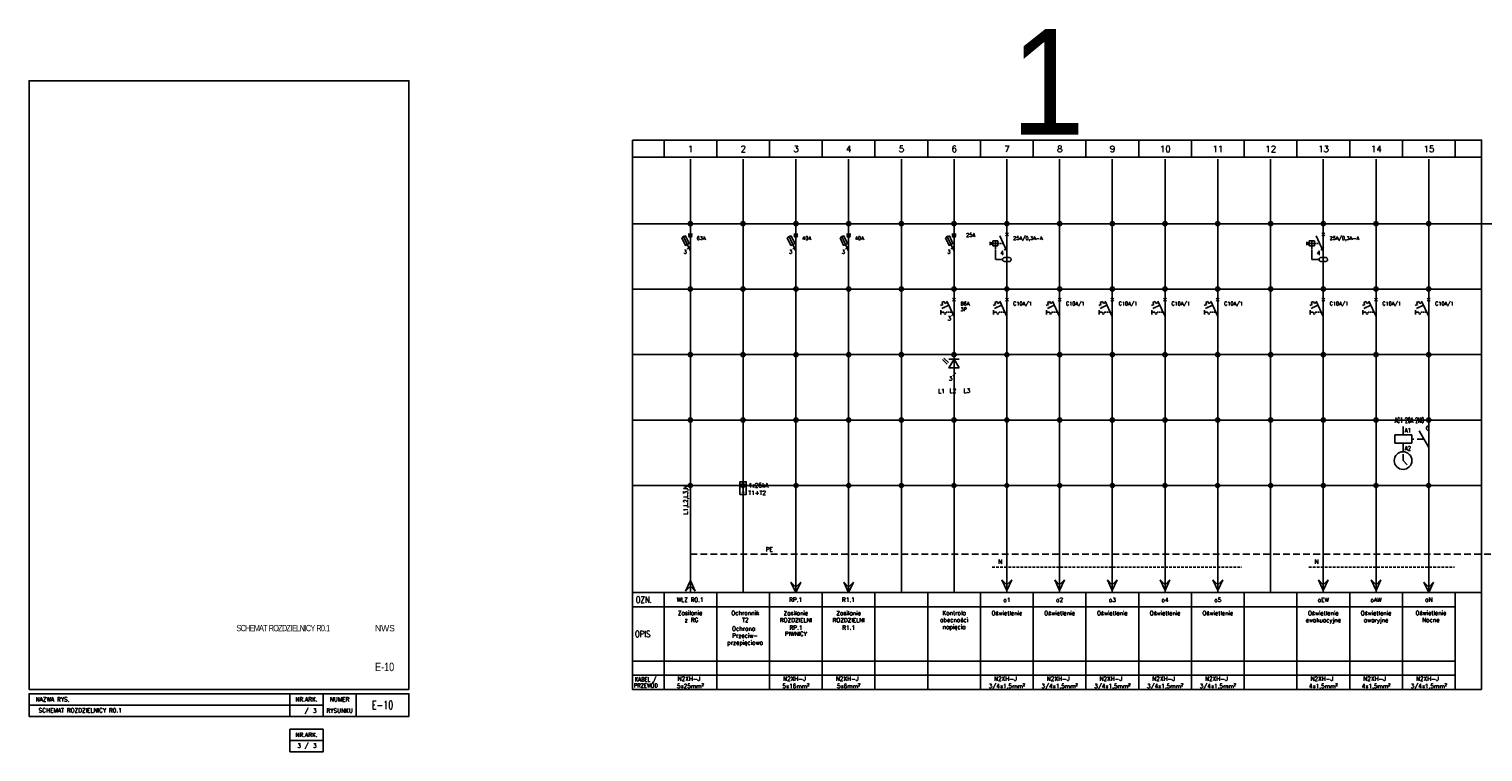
# Model space of a CAD drawing. Extents: x -286 to 6751, y -6190 to 318.
# Tile 1 of 7: x -286 to 403, y -30 to 313. Entities that reach past the tile are written whole.
import ezdxf
from ezdxf.enums import TextEntityAlignment as Align

# ---------------------------------------------------------------- set-up
doc = ezdxf.new("R2010")
doc.units = 0
doc.linetypes.add('HIDDEN', pattern=[9.525, 6.35, -3.175])
doc.layers.get('defpoints').update_dxf_attribs({"color": 8})
for name, color, linetype in [('_HRS_E_Opis', 2, 'Continuous'), ('_HRS_E_Opis_obwodow', 2, 'Continuous'), ('_HRS_E_Schematy', 2, 'Continuous'), ('_HRS_E_Tabelka', 10, 'Continuous'), ('schrack-additional', 7, 'Continuous'), ('schrack-descr', 7, 'Continuous'), ('schrack-terminal', 7, 'Continuous'), ('SCHRACK_S', 1, 'Continuous')]:
    doc.layers.add(name, color=color, linetype=linetype)
doc.styles.add('_HRS_ARIAL', font='arial.ttf', dxfattribs={"width": 0.9})
doc.styles.add('_HRS_E_Styl_Standard', font='romans.shx')
doc.styles.get("Standard").update_dxf_attribs({"font": 'romans.shx'})
doc.styles.add('styl', font='romans.shx')
doc.styles.add('TAB_ARIALBOLD', font='txt')

# ---------------------------------------------------------------- blocks, each defined once
blk = doc.blocks.new('BS618306_s')
at = {"layer": 'SCHRACK_S'}
for p, q in [((0, -5), (0, 0)), ((0, -13), (0, -18))]:
    blk.add_line(p, q, dxfattribs=at)
at = {"layer": 'SCHRACK_S', "color": 4}
for p, q in [((-4.66, -5.84), (-5.75, -6.35)), ((-5.33, -7.26), (-5.75, -6.35)), ((-4.24, -6.75), (-4.66, -5.84)), ((-3.15, -6.24), (-4.24, -6.75)), ((-0.71, -5.71), (0.71, -4.29)), ((0.71, -5.71), (-0.71, -4.29)), ((-5.33, -7.26), (-6.41, -7.76)), ((-6.27, -9.97), (-6.27, -11.97)), ((-2.53, -7.58), (-5.79, -9.1)), ((-1.22, -12.6), (0.19, -11.18))]:
    blk.add_line(p, q, dxfattribs=at)
at = {"layer": 'SCHRACK_S', "color": 1}
blk.add_line((-3.38, -5.75), (0, -13), dxfattribs=at)
at = {"layer": 'SCHRACK_S', "color": 4, "linetype": 'HIDDEN', "ltscale": 0.05}
for p, q in [((-4.84, -10.97), (-6.27, -10.97)), ((-4.27, -11.97), (-4.84, -10.97)), ((-4.27, -11.97), (-3.69, -10.97))]:
    blk.add_line(p, q, dxfattribs=at)
at = {"layer": 'SCHRACK_S', "color": 4, "linetype": 'HIDDEN', "ltscale": 0.1}
blk.add_line((-3.69, -10.97), (-0.95, -10.97), dxfattribs=at)
at = {"layer": 'SCHRACK_S', "color": 4}
blk.add_lwpolyline([(-5.79, -9.1, 0, 1, 0), (-4.7, -8.59, 1, 1, 0)], format="xyseb", dxfattribs=at)
at = {"layer": 'schrack-additional', "style": 'styl', "flags": 8}
blk.add_attdef('ADDITIONAL', (3, -13.1), '', height=1.7, dxfattribs=at)
at = {"layer": 'schrack-descr', "style": 'styl', "flags": 8}
blk.add_attdef('DESCRIPTION', (3, -7.7), '', height=1.7, dxfattribs=at)
at = {"layer": 'SCHRACK_S', "color": 4}
blk.add_text('3', height=2, dxfattribs=at).set_placement((-3.12, -14.87))
blk = doc.blocks.new('c_phase_indic_1_s')
at = {"layer": 'SCHRACK_S'}
for p, q in [((0, -7.78), (0, 0)), ((-2.62, -8.58), (-4.79, -6.42)), ((-3.35, -9.32), (-5.52, -7.15)), ((-2.44, -6.91), (2.44, -6.91)), ((0, -7.78), (0, -18))]:
    blk.add_line(p, q, dxfattribs=at)
at = {"layer": 'SCHRACK_S', "color": 4}
blk.add_line((-0.63, -14.86), (0.79, -13.45), dxfattribs=at)
at = {"layer": 'SCHRACK_S'}
for points in [[(-5.52, -7.15, 0, 0.613, 0), (-4.81, -7.86, 0.613, 0.613, 0)], [(-4.79, -6.42, 0, 0.613, 0), (-4.08, -7.12, 0.613, 0.613, 0)]]:
    blk.add_lwpolyline(points, format="xyseb", dxfattribs=at)
blk.add_lwpolyline([(2.44, -11.13), (0, -6.91), (-2.44, -11.13)], close=True, dxfattribs=at)
at = {"layer": 'schrack-additional', "style": 'styl'}
blk.add_attdef('ADDITIONAL', (6.04, -11.8), '', height=1.7, dxfattribs=at)
at = {"layer": 'schrack-descr', "style": 'styl'}
blk.add_attdef('DESCRIPTION', (6.04, -6.4), '', height=1.7, dxfattribs=at)
at = {"layer": 'schrack-terminal', "style": 'styl'}
for tag in ['TERMINAL2', 'TERMINAL']:
    blk.add_attdef(tag, (6.02, -14.47), '', height=1.7, dxfattribs=at)
at = {"layer": 'SCHRACK_S', "color": 4}
blk.add_text('3', height=2, dxfattribs=at).set_placement((-2.52, -17.13))
blk = doc.blocks.new('BS618110_s')
at = {"layer": 'SCHRACK_S'}
for p, q in [((0, -5), (0, 0)), ((0, -13), (0, -18))]:
    blk.add_line(p, q, dxfattribs=at)
at = {"layer": 'SCHRACK_S', "color": 4}
for p, q in [((-4.66, -5.84), (-5.75, -6.35)), ((-5.33, -7.26), (-5.75, -6.35)), ((-4.24, -6.75), (-4.66, -5.84)), ((-3.15, -6.24), (-4.24, -6.75)), ((-0.71, -5.71), (0.71, -4.29)), ((0.71, -5.71), (-0.71, -4.29)), ((-5.33, -7.26), (-6.41, -7.76)), ((-6.27, -9.97), (-6.27, -11.97)), ((-2.53, -7.58), (-5.79, -9.1))]:
    blk.add_line(p, q, dxfattribs=at)
at = {"layer": 'SCHRACK_S', "color": 1}
blk.add_line((-3.38, -5.75), (0, -13), dxfattribs=at)
at = {"layer": 'SCHRACK_S', "color": 4, "linetype": 'HIDDEN', "ltscale": 0.05}
for p, q in [((-4.84, -10.97), (-6.27, -10.97)), ((-4.27, -11.97), (-4.84, -10.97)), ((-4.27, -11.97), (-3.69, -10.97))]:
    blk.add_line(p, q, dxfattribs=at)
at = {"layer": 'SCHRACK_S', "color": 4, "linetype": 'HIDDEN', "ltscale": 0.1}
blk.add_line((-3.69, -10.97), (-0.95, -10.97), dxfattribs=at)
at = {"layer": 'SCHRACK_S', "color": 4}
blk.add_lwpolyline([(-5.79, -9.1, 0, 1, 0), (-4.7, -8.59, 1, 1, 0)], format="xyseb", dxfattribs=at)
at = {"layer": 'schrack-additional', "style": 'styl', "flags": 8}
blk.add_attdef('ADDITIONAL', (3, -13.1), '', height=1.7, dxfattribs=at)
at = {"layer": 'schrack-descr', "style": 'styl', "flags": 8}
blk.add_attdef('DESCRIPTION', (3, -7.7), '', height=1.7, dxfattribs=at)
blk = doc.blocks.new('A$C232D70E2')
at = {"layer": '_HRS_E_Schematy'}
for p, q in [((0, 0), (-2.31, -5)), ((0, 0), (2.31, -5)), ((0, -2.64), (-2.31, -5)), ((0, -2.64), (2.31, -5))]:
    blk.add_line(p, q, dxfattribs=at)
blk = doc.blocks.new('c_fuse_sw_3_s')
at = {"layer": 'SCHRACK_S'}
for p, q in [((0, -5), (0, 0)), ((0, -13), (0, -18))]:
    blk.add_line(p, q, dxfattribs=at)
at = {"layer": 'SCHRACK_S', "color": 1}
blk.add_line((-3.38, -5.75), (0, -13), dxfattribs=at)
at = {"layer": 'SCHRACK_S', "color": 4}
for p, q in [((1, -5), (-1, -5)), ((-1.49, -12.04), (-0.07, -10.62))]:
    blk.add_line(p, q, dxfattribs=at)
blk.add_lwpolyline([(-4.07, -6.65), (-2.25, -5.8), (-0.56, -9.43), (-2.38, -10.27)], close=True, dxfattribs=at)
blk.add_circle((0, -5.74), 0.738, dxfattribs=at)
at = {"layer": 'schrack-additional', "style": 'styl'}
blk.add_attdef('ADDITIONAL', (5.73, -11.65), '', height=1.7, dxfattribs=at)
at = {"layer": 'schrack-descr', "style": 'styl'}
blk.add_attdef('DESCRIPTION', (5.73, -6.25), '', height=1.7, dxfattribs=at)
at = {"layer": 'schrack-terminal', "style": 'styl'}
for tag in ['TERMINAL2', 'TERMINAL']:
    blk.add_attdef(tag, (5.71, -14.33), '', height=1.7, dxfattribs=at)
at = {"layer": 'SCHRACK_S', "color": 4, "width": 0.9}
blk.add_text('3', height=1.8, dxfattribs=at).set_placement((-3.14, -14.23))
blk = doc.blocks.new('szab')
for p, q in [((-190, 92.64), (-190, -59.54)), ((-162.5, 92.64), (-162.5, 62.04)), ((-137.5, 92.64), (-137.5, 62.04)), ((-112.5, 92.64), (-112.5, 62.04)), ((-87.5, 92.64), (-87.5, 62.04)), ((-62.5, 92.64), (-62.5, 62.04)), ((-37.5, 92.64), (-37.5, 62.04)), ((-12.5, 92.64), (-12.5, 62.04)), ((12.5, 92.64), (12.5, 62.04)), ((37.5, 92.64), (37.5, 62.04)), ((62.5, 92.64), (62.5, 62.04)), ((87.5, 92.64), (87.5, 62.04)), ((112.5, 92.64), (112.5, 62.04)), ((137.5, 92.64), (137.5, 62.04)), ((162.5, 92.64), (162.5, 62.04)), ((187.5, 92.64), (187.5, 62.04)), ((212.5, 92.64), (212.5, -59.54)), ((-162.5, 62.04), (-190, 62.04)), ((-137.5, 62.04), (-162.5, 62.04)), ((-162.5, 62.04), (-162.5, 31.02)), ((-112.5, 62.04), (-137.5, 62.04)), ((-137.5, 62.04), (-137.5, 31.02)), ((-87.5, 62.04), (-112.5, 62.04)), ((-112.5, 62.04), (-112.5, 31.02)), ((-62.5, 62.04), (-87.5, 62.04)), ((-87.5, 62.04), (-87.5, 31.02)), ((-37.5, 62.04), (-62.5, 62.04)), ((-62.5, 62.04), (-62.5, 31.02)), ((-12.5, 62.04), (-37.5, 62.04)), ((-37.5, 62.04), (-37.5, 31.02)), ((12.5, 62.04), (-12.5, 62.04)), ((-12.5, 62.04), (-12.5, 31.02)), ((37.5, 62.04), (12.5, 62.04)), ((12.5, 62.04), (12.5, 31.02)), ((37.5, 62.04), (37.5, 31.02)), ((62.5, 62.04), (37.5, 62.04)), ((87.5, 62.04), (62.5, 62.04)), ((62.5, 62.04), (62.5, 31.02)), ((112.5, 62.04), (87.5, 62.04)), ((87.5, 62.04), (87.5, 31.02)), ((137.5, 62.04), (112.5, 62.04)), ((112.5, 62.04), (112.5, 31.02)), ((162.5, 62.04), (137.5, 62.04)), ((137.5, 62.04), (137.5, 31.02)), ((187.5, 62.04), (162.5, 62.04)), ((162.5, 62.04), (162.5, 31.02)), ((187.5, 62.04), (187.5, 31.02)), ((212.5, 62.04), (187.5, 62.04)), ((-190, 38.52), (-190, -112.79)), ((212.5, 38.52), (212.5, -112.79)), ((-162.5, 31.02), (-190, 31.02)), ((-162.5, 31.02), (-162.5, 0)), ((-137.5, 31.02), (-162.5, 31.02)), ((-137.5, 31.02), (-137.5, 0)), ((-112.5, 31.02), (-137.5, 31.02)), ((-112.5, 31.02), (-112.5, 0)), ((-87.5, 31.02), (-112.5, 31.02)), ((-87.5, 31.02), (-87.5, 0)), ((-62.5, 31.02), (-87.5, 31.02)), ((-62.5, 31.02), (-62.5, 0)), ((-37.5, 31.02), (-62.5, 31.02)), ((-37.5, 31.02), (-37.5, 0)), ((-12.5, 31.02), (-37.5, 31.02)), ((-12.5, 31.02), (-12.5, 0)), ((12.5, 31.02), (-12.5, 31.02)), ((12.5, 31.02), (12.5, 0)), ((37.5, 31.02), (12.5, 31.02)), ((37.5, 31.02), (37.5, 0)), ((62.5, 31.02), (37.5, 31.02)), ((62.5, 31.02), (62.5, 0)), ((87.5, 31.02), (62.5, 31.02)), ((87.5, 31.02), (87.5, 0)), ((112.5, 31.02), (87.5, 31.02)), ((137.5, 31.02), (112.5, 31.02)), ((112.5, 31.02), (112.5, 0)), ((137.5, 31.02), (137.5, 0)), ((162.5, 31.02), (137.5, 31.02)), ((162.5, 31.02), (162.5, 0)), ((187.5, 31.02), (162.5, 31.02)), ((187.5, 31.02), (187.5, 0)), ((212.5, 31.02), (187.5, 31.02)), ((-162.5, 0), (-190, 0)), ((-162.5, 0), (-162.5, -31.02)), ((-137.5, 0), (-162.5, 0)), ((-137.5, 0), (-137.5, -31.02)), ((-112.5, 0), (-137.5, 0)), ((-112.5, 0), (-112.5, -31.02)), ((-87.5, 0), (-112.5, 0)), ((-87.5, 0), (-87.5, -31.02)), ((-62.5, 0), (-87.5, 0)), ((-62.5, 0), (-62.5, -31.02)), ((-37.5, 0), (-62.5, 0)), ((-37.5, 0), (-37.5, -31.02)), ((12.5, 0), (-12.5, 0)), ((12.5, 0), (12.5, -31.02)), ((37.5, 0), (12.5, 0)), ((37.5, 0), (37.5, -31.02)), ((87.5, 0), (62.5, 0)), ((87.5, 0), (87.5, -31.02)), ((112.5, 0), (87.5, 0)), ((137.5, 0), (112.5, 0)), ((112.5, 0), (112.5, -31.02)), ((137.5, 0), (137.5, -31.02)), ((162.5, 0), (137.5, 0)), ((162.5, 0), (162.5, -31.02)), ((187.5, 0), (162.5, 0)), ((187.5, 0), (187.5, -31.02)), ((212.5, 0), (187.5, 0)), ((-12.5, 0), (-37.5, 0)), ((-12.5, 0), (-12.5, -31.02)), ((62.5, 0), (37.5, 0)), ((62.5, 0), (62.5, -31.02)), ((-162.5, -31.02), (-190, -31.02)), ((-162.5, -31.02), (-162.5, -62.04)), ((-137.5, -31.02), (-162.5, -31.02)), ((-137.5, -31.02), (-137.5, -62.04)), ((-112.5, -31.02), (-137.5, -31.02)), ((-112.5, -31.02), (-112.5, -62.04)), ((-87.5, -31.02), (-112.5, -31.02)), ((-87.5, -31.02), (-87.5, -62.04)), ((-62.5, -31.02), (-87.5, -31.02)), ((-62.5, -31.02), (-62.5, -62.04)), ((-37.5, -31.02), (-62.5, -31.02)), ((-37.5, -31.02), (-37.5, -62.04)), ((-12.5, -31.02), (-37.5, -31.02)), ((-12.5, -31.02), (-12.5, -62.04)), ((12.5, -31.02), (-12.5, -31.02)), ((12.5, -31.02), (12.5, -62.04)), ((37.5, -31.02), (12.5, -31.02)), ((37.5, -31.02), (37.5, -62.04)), ((62.5, -31.02), (37.5, -31.02)), ((62.5, -31.02), (62.5, -62.04)), ((87.5, -31.02), (62.5, -31.02)), ((87.5, -31.02), (87.5, -62.04)), ((112.5, -31.02), (87.5, -31.02)), ((137.5, -31.02), (112.5, -31.02)), ((112.5, -31.02), (112.5, -62.04)), ((137.5, -31.02), (137.5, -62.04)), ((162.5, -31.02), (137.5, -31.02)), ((162.5, -31.02), (162.5, -62.04)), ((187.5, -31.02), (162.5, -31.02)), ((187.5, -31.02), (187.5, -62.04)), ((212.5, -31.02), (187.5, -31.02)), ((-162.5, -62.04), (-190, -62.04)), ((-162.5, -62.04), (-162.5, -112.79)), ((-137.5, -62.04), (-162.5, -62.04)), ((-137.5, -62.04), (-137.5, -112.79)), ((-112.5, -62.04), (-137.5, -62.04)), ((-112.5, -62.04), (-112.5, -112.79)), ((-87.5, -62.04), (-112.5, -62.04)), ((-87.5, -62.04), (-87.5, -112.79)), ((-62.5, -62.04), (-87.5, -62.04)), ((-62.5, -62.04), (-62.5, -112.79)), ((-37.5, -62.04), (-62.5, -62.04)), ((-37.5, -62.04), (-37.5, -112.79)), ((-12.5, -62.04), (-37.5, -62.04)), ((-12.5, -62.04), (-12.5, -112.79)), ((12.5, -62.04), (-12.5, -62.04)), ((12.5, -62.04), (12.5, -112.79)), ((37.5, -62.04), (12.5, -62.04)), ((37.5, -62.04), (37.5, -112.79)), ((62.5, -62.04), (37.5, -62.04)), ((62.5, -62.04), (62.5, -112.79)), ((87.5, -62.04), (62.5, -62.04)), ((87.5, -62.04), (87.5, -112.79)), ((112.5, -62.04), (87.5, -62.04)), ((137.5, -62.04), (112.5, -62.04)), ((112.5, -62.04), (112.5, -112.79)), ((137.5, -62.04), (137.5, -112.79)), ((162.5, -62.04), (137.5, -62.04)), ((162.5, -62.04), (162.5, -112.79)), ((187.5, -62.04), (162.5, -62.04)), ((187.5, -62.04), (187.5, -112.79)), ((212.5, -62.04), (187.5, -62.04))]:
    blk.add_line(p, q)
for centre in [(-162.5, 62.04), (-137.5, 62.04), (-112.5, 62.04), (-87.5, 62.04), (-62.5, 62.04), (-37.5, 62.04), (-12.5, 62.04), (12.5, 62.04), (37.5, 62.04), (62.5, 62.04), (87.5, 62.04), (112.5, 62.04), (137.5, 62.04), (162.5, 62.04), (187.5, 62.04), (-162.5, 31.02), (-137.5, 31.02), (-112.5, 31.02), (-87.5, 31.02), (-62.5, 31.02), (-37.5, 31.02), (-12.5, 31.02), (12.5, 31.02), (37.5, 31.02), (62.5, 31.02), (87.5, 31.02), (112.5, 31.02), (137.5, 31.02), (162.5, 31.02), (187.5, 31.02), (-162.5, 0), (-137.5, 0), (-112.5, 0), (-87.5, 0), (-62.5, 0), (-37.5, 0), (-12.5, 0), (12.5, 0), (37.5, 0), (62.5, 0), (87.5, 0), (112.5, 0), (137.5, 0), (162.5, 0), (187.5, 0), (-162.5, -31.02), (-137.5, -31.02), (-112.5, -31.02), (-87.5, -31.02), (-62.5, -31.02), (-37.5, -31.02), (-12.5, -31.02), (12.5, -31.02), (37.5, -31.02), (62.5, -31.02), (87.5, -31.02), (112.5, -31.02), (137.5, -31.02), (162.5, -31.02), (187.5, -31.02), (-162.5, -62.04), (-137.5, -62.04), (-112.5, -62.04), (-87.5, -62.04), (-62.5, -62.04), (-37.5, -62.04), (-12.5, -62.04), (12.5, -62.04), (37.5, -62.04), (62.5, -62.04), (87.5, -62.04), (112.5, -62.04), (137.5, -62.04), (162.5, -62.04), (187.5, -62.04)]:
    blk.add_circle(centre, 1)
blk = doc.blocks.new('Opis1')
at = {"layer": '_HRS_E_Tabelka'}
for points in [[(0, 45.91), (15, 45.91), (15, 39.18), (0, 39.18)], [(15, 45.91), (40, 45.91), (40, 39.18), (15, 39.18)], [(40, 45.91), (65, 45.91), (65, 39.18), (40, 39.18)], [(65, 45.91), (90, 45.91), (90, 39.18), (65, 39.18)], [(90, 45.91), (115, 45.91), (115, 39.18), (90, 39.18)], [(115, 45.91), (140, 45.91), (140, 39.18), (115, 39.18)], [(140, 45.91), (165, 45.91), (165, 39.18), (140, 39.18)], [(165, 45.91), (190, 45.91), (190, 39.18), (165, 39.18)], [(190, 45.91), (215, 45.91), (215, 39.18), (190, 39.18)], [(215, 45.91), (240, 45.91), (240, 39.18), (215, 39.18)], [(240, 45.91), (265, 45.91), (265, 39.18), (240, 39.18)], [(265, 45.91), (290, 45.91), (290, 39.18), (265, 39.18)], [(290, 45.91), (315, 45.91), (315, 39.18), (290, 39.18)], [(315, 45.91), (340, 45.91), (340, 39.18), (315, 39.18)], [(340, 45.91), (365, 45.91), (365, 39.18), (340, 39.18)], [(365, 45.91), (390, 45.91), (390, 39.18), (365, 39.18)], [(402.5, 0), (390, 0), (390, 45.91), (402.5, 45.91)], [(0, 39.18), (15, 39.18), (15, 13.46), (0, 13.46)], [(15, 39.18), (40, 39.18), (40, 13.46), (15, 13.46)], [(40, 39.18), (65, 39.18), (65, 13.46), (40, 13.46)], [(65, 39.18), (90, 39.18), (90, 13.46), (65, 13.46)], [(90, 39.18), (115, 39.18), (115, 13.46), (90, 13.46)], [(115, 39.18), (140, 39.18), (140, 13.46), (115, 13.46)], [(140, 39.18), (165, 39.18), (165, 13.46), (140, 13.46)], [(165, 39.18), (190, 39.18), (190, 13.46), (165, 13.46)], [(190, 39.18), (215, 39.18), (215, 13.46), (190, 13.46)], [(215, 39.18), (240, 39.18), (240, 13.46), (215, 13.46)], [(240, 39.18), (265, 39.18), (265, 13.46), (240, 13.46)], [(265, 39.18), (290, 39.18), (290, 13.46), (265, 13.46)], [(290, 39.18), (315, 39.18), (315, 13.46), (290, 13.46)], [(315, 39.18), (340, 39.18), (340, 13.46), (315, 13.46)], [(340, 39.18), (365, 39.18), (365, 13.46), (340, 13.46)], [(365, 39.18), (390, 39.18), (390, 13.46), (365, 13.46)], [(0, 13.46), (15, 13.46), (15, 6.73), (0, 6.73)], [(15, 13.46), (40, 13.46), (40, 6.73), (15, 6.73)], [(40, 13.46), (65, 13.46), (65, 6.73), (40, 6.73)], [(65, 13.46), (90, 13.46), (90, 6.73), (65, 6.73)], [(90, 13.46), (115, 13.46), (115, 6.73), (90, 6.73)], [(115, 13.46), (140, 13.46), (140, 6.73), (115, 6.73)], [(140, 13.46), (165, 13.46), (165, 6.73), (140, 6.73)], [(165, 13.46), (190, 13.46), (190, 6.73), (165, 6.73)], [(190, 13.46), (215, 13.46), (215, 6.73), (190, 6.73)], [(215, 13.46), (240, 13.46), (240, 6.73), (215, 6.73)], [(240, 13.46), (265, 13.46), (265, 6.73), (240, 6.73)], [(265, 13.46), (290, 13.46), (290, 6.73), (265, 6.73)], [(290, 13.46), (315, 13.46), (315, 6.73), (290, 6.73)], [(315, 13.46), (340, 13.46), (340, 6.73), (315, 6.73)], [(340, 13.46), (365, 13.46), (365, 6.73), (340, 6.73)], [(365, 13.46), (390, 13.46), (390, 6.73), (365, 6.73)], [(0, 6.73), (15, 6.73), (15, 0), (0, 0)], [(15, 6.73), (40, 6.73), (40, 0), (15, 0)], [(40, 6.73), (65, 6.73), (65, 0), (40, 0)], [(65, 6.73), (90, 6.73), (90, 0), (65, 0)], [(90, 6.73), (115, 6.73), (115, 0), (90, 0)], [(115, 6.73), (140, 6.73), (140, 0), (115, 0)], [(140, 6.73), (165, 6.73), (165, 0), (140, 0)], [(165, 6.73), (190, 6.73), (190, 0), (165, 0)], [(190, 6.73), (215, 6.73), (215, 0), (190, 0)], [(215, 6.73), (240, 6.73), (240, 0), (215, 0)], [(240, 6.73), (265, 6.73), (265, 0), (240, 0)], [(265, 6.73), (290, 6.73), (290, 0), (265, 0)], [(290, 6.73), (315, 6.73), (315, 0), (290, 0)], [(315, 6.73), (340, 6.73), (340, 0), (315, 0)], [(340, 6.73), (365, 6.73), (365, 0), (340, 0)], [(365, 6.73), (390, 6.73), (390, 0), (365, 0)]]:
    blk.add_lwpolyline(points, close=True, dxfattribs=at)
at = {"layer": '_HRS_E_Tabelka', "style": '_HRS_E_Styl_Standard', "width": 0.8}
for s, height, p in [('OZN.', 3, (5.43, 42.55)), ('OPIS', 3, (4.91, 26.32)), ('PRZEWÓD', 2, (6.4, 1.87)), ('KABEL /', 2, (6.25, 4.81))]:
    blk.add_text(s, height=height, rotation=359.99855, dxfattribs=at).set_placement(p, align=Align.MIDDLE_CENTER)
blk = doc.blocks.new('A$C5E6C5F13')
at = {"layer": '_HRS_E_Tabelka'}
for p, q in [((0, 0), (0, -222.4)), ((402.5, 0), (402.5, -222.4))]:
    blk.add_line(p, q, dxfattribs=at)
for points in [[(0, 8), (15, 8), (15, 0), (0, 0)], [(15, 8), (40, 8), (40, 0), (15, 0)], [(40, 8), (65, 8), (65, 0), (40, 0)], [(65, 8), (90, 8), (90, 0), (65, 0)], [(90, 8), (115, 8), (115, 0), (90, 0)], [(115, 8), (140, 8), (140, 0), (115, 0)], [(140, 8), (165, 8), (165, 0), (140, 0)], [(165, 8), (190, 8), (190, 0), (165, 0)], [(190, 8), (215, 8), (215, 0), (190, 0)], [(215, 8), (240, 8), (240, 0), (215, 0)], [(240, 8), (265, 8), (265, 0), (240, 0)], [(265, 8), (290, 8), (290, 0), (265, 0)], [(290, 8), (315, 8), (315, 0), (290, 0)], [(315, 8), (340, 8), (340, 0), (315, 0)], [(340, 8), (365, 8), (365, 0), (340, 0)], [(365, 8), (390, 8), (390, 0), (365, 0)], [(390, 8), (402.5, 8), (402.5, 0), (390, 0)]]:
    blk.add_lwpolyline(points, close=True, dxfattribs=at)
at = {"layer": '_HRS_E_Tabelka', "style": '_HRS_E_Styl_Standard'}
for s, p in [('1', (27.59, 3.85)), ('2', (52.59, 3.85)), ('3', (77.59, 3.85)), ('4', (102.59, 3.85)), ('5', (127.59, 3.85)), ('6', (152.59, 3.85)), ('7', (177.59, 3.85)), ('8', (202.59, 3.85)), ('9', (227.59, 3.85)), ('10', (252.59, 3.85)), ('11', (277.59, 3.85)), ('12', (302.59, 3.85)), ('13', (327.59, 3.85)), ('14', (352.59, 3.85)), ('15', (377.59, 3.85))]:
    blk.add_text(s, height=3, rotation=359.99855, dxfattribs=at).set_placement(p, align=Align.MIDDLE_CENTER)
blk = doc.blocks.new('*U69')
at = {"layer": '_HRS_E_Tabelka'}
for name, p in [('A$C5E6C5F13', (0, 252.35)), ('A$C5E6C5F13', (425, 252.35)), ('Opis1', (0, 0)), ('Opis1', (425, 0))]:
    blk.add_blockref(name, p, dxfattribs=at)
at = {"layer": 'defpoints'}
for p in [(190, 158.7), (615, 158.7)]:
    blk.add_blockref('szab', p, dxfattribs=at)
blk = doc.blocks.new('c_spark_arres_s')
at = {"layer": 'SCHRACK_S'}
for p, q in [((0, -1.98), (0, 0)), ((0, -1.98), (0, -4.43)), ((0, -7.99), (0, -5.54)), ((0, -7.99), (0, -9.97))]:
    blk.add_line(p, q, dxfattribs=at)
blk.add_lwpolyline([(-1.49, -1.98), (1.49, -1.98), (1.49, -7.99), (-1.49, -7.99)], close=True, dxfattribs=at)
for points in [[(0, -4.43, 0, 1.5, 0), (0, -2.83, 1.5, 1.5, 0)], [(0, -5.54, 0, 1.5, 0), (0, -7.14, 1.5, 1.5, 0)]]:
    blk.add_lwpolyline(points, format="xyseb", dxfattribs=at)
at = {"layer": 'schrack-additional', "style": 'styl'}
blk.add_attdef('ADDITIONAL', (4.92, -9.34), '', height=2.04, dxfattribs=at)
at = {"layer": 'schrack-descr', "style": 'styl'}
blk.add_attdef('DESCRIPTION', (4.92, -2.86), '', height=2.04, dxfattribs=at)
at = {"layer": 'schrack-terminal', "style": 'styl'}
for tag in ['TERMINAL2', 'TERMINAL']:
    blk.add_attdef(tag, (4.9, -12.55), '', height=2.04, dxfattribs=at)
blk = doc.blocks.new('IS504702_s')
at = {"layer": 'SCHRACK_S'}
for p, q in [((0, -5), (0, 0)), ((0, -13), (0, -18))]:
    blk.add_line(p, q, dxfattribs=at)
at = {"layer": 'SCHRACK_S', "color": 1}
blk.add_line((-3.38, -5.75), (0, -13), dxfattribs=at)
at = {"layer": 'SCHRACK_S', "color": 4}
for p, q in [((1, -5), (-1, -5)), ((-1.49, -12.04), (-0.07, -10.62))]:
    blk.add_line(p, q, dxfattribs=at)
blk.add_lwpolyline([(-4.07, -6.65), (-2.25, -5.8), (-0.56, -9.43), (-2.38, -10.27)], close=True, dxfattribs=at)
blk.add_circle((0, -5.74), 0.738, dxfattribs=at)
at = {"layer": 'schrack-additional', "style": 'styl', "flags": 8}
blk.add_attdef('ADDITIONAL', (3, -13.1), '', height=1.7, dxfattribs=at)
at = {"layer": 'schrack-descr', "style": 'styl', "flags": 8}
blk.add_attdef('DESCRIPTION', (3, -7.7), '', height=1.7, dxfattribs=at)
at = {"layer": 'SCHRACK_S', "color": 4, "width": 0.9}
blk.add_text('3', height=1.8, dxfattribs=at).set_placement((-3.14, -14.23))
blk = doc.blocks.new('BD604130_s')
at = {"layer": 'SCHRACK_S', "color": 1}
for p, q in [((-3.38, -5.75), (0, -13)), ((0, -18), (0, -21))]:
    blk.add_line(p, q, dxfattribs=at)
at = {"layer": 'SCHRACK_S', "color": 4}
for p, q in [((-0.71, -5.71), (0.71, -4.29)), ((0.71, -5.71), (-0.71, -4.29)), ((-7.86, -8.55), (-7.86, -10.2)), ((-6.62, -9.07), (-7.86, -9.07)), ((-6.62, -9.68), (-7.86, -9.68)), ((-4.22, -8.17), (-6.62, -8.17)), ((-6.62, -8.17), (-6.62, -10.57)), ((-4.22, -9.37), (-6.62, -9.37)), ((-4.22, -10.57), (-6.62, -10.57)), ((-5.42, -8.17), (-5.42, -10.57)), ((-4.22, -8.17), (-4.22, -10.57)), ((-1.22, -12.6), (0.19, -11.18))]:
    blk.add_line(p, q, dxfattribs=at)
at = {"layer": 'SCHRACK_S'}
for p, q in [((0, -5), (0, 0)), ((0, -13), (0, -18))]:
    blk.add_line(p, q, dxfattribs=at)
at = {"layer": 'SCHRACK_S', "color": 4, "linetype": 'HIDDEN', "ltscale": 0.05}
for p, q in [((-5.42, -10.57), (-5.42, -17.01)), ((-2, -17.01), (-5.42, -17.01)), ((-1.01, -16), (1, -16)), ((-0.98, -18), (1, -18))]:
    blk.add_line(p, q, dxfattribs=at)
at = {"layer": 'SCHRACK_S', "color": 4, "linetype": 'HIDDEN', "ltscale": 0.1}
blk.add_line((-4.22, -9.37), (-1.69, -9.37), dxfattribs=at)
at = {"layer": 'SCHRACK_S', "color": 4, "const_width": 0.2}
blk.add_lwpolyline([(-2.1, -17.01, 1), (-1.9, -17.01, 1)], format="xyb", close=True, dxfattribs=at)
at = {"layer": 'SCHRACK_S', "color": 4, "linetype": 'HIDDEN', "ltscale": 0.05}
for centre, start, end in [((-1, -17), 89.60698, 271.34389), ((1, -17), 269.99203, 90.00068)]:
    blk.add_arc(centre, 1, start, end, dxfattribs=at)
at = {"layer": 'schrack-additional', "style": 'styl', "flags": 8}
blk.add_attdef('ADDITIONAL', (3, -13.1), '', height=1.7, dxfattribs=at)
at = {"layer": 'schrack-descr', "style": 'styl', "flags": 8}
blk.add_attdef('DESCRIPTION', (3, -7.7), '', height=1.7, dxfattribs=at)
at = {"layer": 'SCHRACK_S', "color": 4}
blk.add_text('4', height=2, dxfattribs=at).set_placement((-3.12, -14.87))
blk = doc.blocks.new('CEWKA')
at = {"layer": 'SCHRACK_S', "color": 1}
for p, q in [((-15.29, -2.05), (-15.29, 1.95)), ((-15.29, -6.05), (-15.29, -10.05))]:
    blk.add_line(p, q, dxfattribs=at)
at = {"layer": 'SCHRACK_S', "color": 2}
for p, q in [((-19.29, -2.05), (-11.29, -2.05)), ((-19.29, -6.05), (-19.29, -2.05)), ((-11.29, -6.05), (-19.29, -6.05)), ((-11.29, -2.05), (-11.29, -6.05))]:
    blk.add_line(p, q, dxfattribs=at)
at = {"layer": 'SCHRACK_S', "color": 3, "width": 0.9}
for s, p in [('A1', (-14.6, -0.89)), ('A2', (-14.6, -9.44))]:
    blk.add_text(s, height=2, dxfattribs=at).set_placement(p)

msp = doc.modelspace()

# ---------------------------------------------------------------- linework, layer by layer
at = {"layer": '_HRS_E_Schematy'}
for p, q in [((27.5, 220.749), (52.5, 220.749)), ((52.5, 220.749), (227.5, 220.749)), ((52.5, 100.456), (52.5, 220.749)), ((752.5, 220.749), (227.5, 220.749)), ((27.5, 51.648), (27.5, 202.749)), ((77.5, 48.551), (77.5, 202.749)), ((102.5, 48.551), (102.5, 202.749)), ((152.5, 202.749), (152.5, 189.727)), ((177.5, 189.727), (177.5, 200.749)), ((327.5, 189.727), (327.5, 200.749)), ((177.5, 189.727), (277.5, 189.727)), ((327.5, 189.727), (377.5, 189.727)), ((152.5, 176.53), (152.5, 163.508)), ((177.5, 171.727), (177.5, 46.911)), ((202.5, 46.911), (202.5, 171.727)), ((227.5, 46.911), (227.5, 171.727)), ((252.5, 46.911), (252.5, 171.727)), ((277.5, 46.911), (277.5, 171.727)), ((327.5, 46.911), (327.5, 171.727)), ((352.5, 46.911), (352.5, 171.727)), ((377.5, 136.178), (377.5, 171.173)), ((377.5, 127.682), (377.5, 136.178)), ((365.296, 108.467), (365.296, 111.582)), ((365.296, 108.467), (367.29, 106.496)), ((377.5, 109.682), (377.5, 45.911)), ((27.5, 51.648), (25.189, 46.648)), ((27.5, 49.009), (25.189, 46.648)), ((27.5, 51.648), (29.811, 46.648)), ((27.5, 49.009), (29.811, 46.648)), ((77.5, 45.911), (75.189, 50.911)), ((77.5, 48.551), (75.189, 50.911)), ((77.5, 45.911), (79.811, 50.911)), ((77.5, 48.551), (79.811, 50.911)), ((102.5, 45.911), (100.189, 50.911)), ((102.5, 48.551), (100.189, 50.911)), ((102.5, 45.911), (104.811, 50.911)), ((102.5, 48.551), (104.811, 50.911))]:
    msp.add_line(p, q, dxfattribs=at)
at = {"layer": '_HRS_E_Schematy', "linetype": 'HIDDEN', "ltscale": 0.5}
for p, q in [((375.21, 118.648), (369.416, 118.648)), ((52.5, 90.484), (52.5, 64.134))]:
    msp.add_line(p, q, dxfattribs=at)
at = {"layer": '_HRS_E_Schematy', "color": 3, "linetype": 'HIDDEN', "ltscale": 0.5}
msp.add_line((27.5, 64.139), (702.5, 64.139), dxfattribs=at)
at = {"layer": '_HRS_E_Schematy', "color": 5, "linetype": 'HIDDEN', "ltscale": 0.2}
for p, q in [((170.595, 57.95), (288.944, 57.95)), ((320.595, 57.95), (389.701, 57.95))]:
    msp.add_line(p, q, dxfattribs=at)
at = {"layer": '_HRS_E_Schematy'}
msp.add_circle((365.296, 108.467), 4.183, dxfattribs=at)
for start, end in [(0, 180), (180, 0)]:
    msp.add_arc((52.5, 64.231), 0.25, start, end, dxfattribs=at)
at = {"layer": '_HRS_E_Tabelka'}
for p, q in [((-280.934, -2), (-105.934, -2)), ((-162.341, -12.771), (-162.341, -2)), ((-146.611, -12.771), (-146.611, -2)), ((-130.88, -12.771), (-130.88, -2)), ((-105.934, -12.771), (-285.934, -12.771))]:
    msp.add_line(p, q, dxfattribs=at)
for points in [[(-146.611, -2), (-146.611, -7.385), (-285.934, -7.385), (-285.934, -2)], [(-146.611, -2), (-130.88, -2), (-130.88, -12.771), (-146.611, -12.771)], [(-130.88, -2), (-105.934, -2), (-105.934, -12.771), (-130.88, -12.771)], [(-285.934, -12.771), (-285.934, -7.385), (-146.611, -7.385), (-146.611, -12.771)], [(-162.341, -24.224), (-146.611, -24.224), (-146.611, -18.838), (-162.341, -18.838)], [(-162.341, -29.609), (-146.611, -29.609), (-146.611, -24.224), (-162.341, -24.224)]]:
    msp.add_lwpolyline(points, close=True, dxfattribs=at)
at = {"layer": 'defpoints'}
msp.add_lwpolyline([(-105.934, 0), (-285.948, 0), (-285.948, 288.499), (-105.934, 288.499)], close=True, dxfattribs=at)
msp.add_lwpolyline([(-285.934, 0), (-285.934, 288.499)], dxfattribs=at)
at = {"layer": 'SCHRACK_S'}
for p, q in [((377.5, 122.682), (377.5, 127.682)), ((377.5, 114.682), (372.92, 122.614)), ((377.5, 114.682), (377.5, 109.682))]:
    msp.add_line(p, q, dxfattribs=at)
at = {"layer": 'SCHRACK_S', "color": 4}
msp.add_arc((377.5, 123.784), 1.102, 90, 270, dxfattribs=at)

# ---------------------------------------------------------------- block references
at = {"layer": '_HRS_E_Schematy'}
ref = msp.add_blockref('IS504702_s', (27.5, 220.749), dxfattribs=at)
ref.add_attrib('DESCRIPTION', '63A', (30.5, 213.049), dxfattribs={"layer": 'schrack-descr', "height": 1.7, "style": 'styl', "flags": 8})
ref = msp.add_blockref('IS504702_s', (77.5, 220.749), dxfattribs=at)
ref.add_attrib('DESCRIPTION', '40A', (80.5, 213.049), dxfattribs={"layer": 'schrack-descr', "height": 1.7, "style": 'styl', "flags": 8})
ref = msp.add_blockref('IS504702_s', (102.5, 220.749), dxfattribs=at)
ref.add_attrib('DESCRIPTION', '40A', (105.5, 213.049), dxfattribs={"layer": 'schrack-descr', "height": 1.7, "style": 'styl', "flags": 8})
ref = msp.add_blockref('c_fuse_sw_3_s', (152.5, 220.749), dxfattribs=at)
ref.add_attrib('DESCRIPTION', '25A', (158.233, 214.499), dxfattribs={"layer": 'schrack-descr', "height": 1.7, "style": 'styl'})
ref = msp.add_blockref('BD604130_s', (177.5, 220.749), dxfattribs=at)
ref.add_attrib('DESCRIPTION', '25A/0,3A-A', (180.5, 213.049), dxfattribs={"layer": 'schrack-descr', "height": 1.7, "style": 'styl', "flags": 8})
ref = msp.add_blockref('BD604130_s', (327.5, 220.749), dxfattribs=at)
ref.add_attrib('DESCRIPTION', '25A/0,3A-A', (330.5, 213.049), dxfattribs={"layer": 'schrack-descr', "height": 1.7, "style": 'styl', "flags": 8})
ref = msp.add_blockref('BS618306_s', (152.5, 189.727), dxfattribs=at)
ref.add_attrib('DESCRIPTION', 'B6A', (155.5, 182.027), dxfattribs={"layer": 'schrack-descr', "height": 1.7, "style": 'styl', "flags": 8})
ref.add_attrib('ADDITIONAL', '3P', (155.5, 179.327), dxfattribs={"layer": 'schrack-additional', "height": 1.7, "style": 'styl', "flags": 8})
ref = msp.add_blockref('BS618110_s', (177.5, 189.727), dxfattribs=at)
ref.add_attrib('DESCRIPTION', 'C10A/1', (180.5, 182.027), dxfattribs={"layer": 'schrack-descr', "height": 1.7, "style": 'styl', "flags": 8})
ref = msp.add_blockref('BS618110_s', (202.5, 189.727), dxfattribs=at)
ref.add_attrib('DESCRIPTION', 'C10A/1', (205.5, 182.027), dxfattribs={"layer": 'schrack-descr', "height": 1.7, "style": 'styl', "flags": 8})
ref = msp.add_blockref('BS618110_s', (227.5, 189.727), dxfattribs=at)
ref.add_attrib('DESCRIPTION', 'C10A/1', (230.5, 182.027), dxfattribs={"layer": 'schrack-descr', "height": 1.7, "style": 'styl', "flags": 8})
ref = msp.add_blockref('BS618110_s', (252.5, 189.727), dxfattribs=at)
ref.add_attrib('DESCRIPTION', 'C10A/1', (255.5, 182.027), dxfattribs={"layer": 'schrack-descr', "height": 1.7, "style": 'styl', "flags": 8})
ref = msp.add_blockref('BS618110_s', (277.5, 189.727), dxfattribs=at)
ref.add_attrib('DESCRIPTION', 'C10A/1', (280.5, 182.027), dxfattribs={"layer": 'schrack-descr', "height": 1.7, "style": 'styl', "flags": 8})
ref = msp.add_blockref('BS618110_s', (327.5, 189.727), dxfattribs=at)
ref.add_attrib('DESCRIPTION', 'C10A/1', (330.5, 182.027), dxfattribs={"layer": 'schrack-descr', "height": 1.7, "style": 'styl', "flags": 8})
ref = msp.add_blockref('BS618110_s', (352.5, 189.727), dxfattribs=at)
ref.add_attrib('DESCRIPTION', 'C10A/1', (355.5, 182.027), dxfattribs={"layer": 'schrack-descr', "height": 1.7, "style": 'styl', "flags": 8})
ref = msp.add_blockref('BS618110_s', (377.5, 189.727), dxfattribs=at)
ref.add_attrib('DESCRIPTION', 'C10A/1', (380.5, 182.027), dxfattribs={"layer": 'schrack-descr', "height": 1.7, "style": 'styl', "flags": 8})
msp.add_blockref('c_phase_indic_1_s', (152.5, 163.508), dxfattribs=at)
ref = msp.add_blockref('c_spark_arres_s', (52.5, 90.484), dxfattribs=dict(at, xscale=-1, zscale=0.7, rotation=180))
ref.add_attrib('DESCRIPTION', 'T1+T2', (54.948, 92.205), dxfattribs={"layer": 'schrack-descr', "height": 2, "style": 'styl'})
ref.add_attrib('ADDITIONAL', '4x25kA', (54.9, 95.788), dxfattribs={"layer": 'schrack-additional', "height": 2, "style": 'styl'})
at = {"layer": '_HRS_E_Schematy', "xscale": -1, "rotation": 180}
for p in [(177.5, 46.911), (202.5, 46.911), (227.5, 46.911), (252.5, 46.911), (277.5, 46.911), (327.5, 46.911), (352.5, 46.911), (377.5, 45.911), (377.5, 45.911)]:
    msp.add_blockref('A$C232D70E2', p, dxfattribs=at)
at = {"layer": '_HRS_E_Tabelka'}
msp.add_blockref('*U69', (0, 0), dxfattribs=at)
at = {"layer": 'SCHRACK_S', "color": 3}
msp.add_blockref('CEWKA', (380.705, 122.697), dxfattribs=at)

# ---------------------------------------------------------------- texts
at = {"layer": '_HRS_E_Opis', "style": '_HRS_E_Styl_Standard'}
for s, p in [('N', (174.297, 60.565)), ('N', (174.297, 60.565)), ('N', (324.297, 60.565)), ('N', (324.297, 60.565)), ('WLZ R0.1', (27.376, 42.5)), ('RP.1', (77.376, 42.5)), ('R1.1', (102.376, 42.5)), ('o1', (177.5, 42.45)), ('o2', (202.5, 42.45)), ('o3', (227.5, 42.45)), ('o4', (252.5, 42.45)), ('o5', (277.5, 42.45)), ('oEW', (327.5, 42.45)), ('oAW', (352.5, 42.45)), ('oN', (377.5, 42.547)), ('Zasilanie', (27.376, 36.261)), ('Ochronnik', (53.492, 36.261)), ('Zasilanie', (77.5, 36.163)), ('Zasilanie', (102.5, 36.163)), ('Kontrola', (152.5, 36.261)), ('Oświetlenie', (177.5, 36.163)), ('Oświetlenie', (202.5, 36.163)), ('Oświetlenie', (227.5, 36.163)), ('Oświetlenie', (252.5, 36.163)), ('Oświetlenie', (277.5, 36.163)), ('Oświetlenie', (327.5, 36.163)), ('Oświetlenie', (352.5, 36.163)), ('Oświetlenie', (378.492, 36.261)), (' z RG', (27.376, 32.947)), ('T2', (53.492, 32.947)), ('ROZDZIELNI', (77.5, 32.849)), ('RP.1', (77.5, 29.27)), ('ROZDZIELNI', (102.5, 32.849)), ('R1.1', (102.5, 29.27)), ('obecności', (152.5, 32.947)), ('napięcia', (152.5, 29.633)), ('ewakuacyjne', (327.5, 32.849)), ('awaryjne', (352.5, 32.849)), ('Nocne', (378.492, 32.947)), ('PIWNICY', (77.5, 26.376)), ('5x25mm²', (27.5, 1.61)), ('N2XH-J ', (27.5, 5.067)), ('5x16mm²', (77.5, 1.61)), ('N2XH-J ', (77.5, 5.067)), ('5x6mm²', (102.5, 1.61)), ('N2XH-J ', (102.5, 5.067)), ('3/4x1,5mm²', (177.5, 1.61)), ('N2XH-J ', (177.5, 5.067)), ('3/4x1,5mm²', (202.5, 1.61)), ('N2XH-J ', (202.5, 5.067)), ('3/4x1,5mm²', (227.5, 1.61)), ('N2XH-J ', (227.5, 5.067)), ('3/4x1,5mm²', (252.5, 1.61)), ('N2XH-J ', (252.5, 5.067)), ('3/4x1,5mm²', (277.5, 1.61)), ('N2XH-J ', (277.5, 5.067)), ('4x1,5mm²', (327.5, 1.61)), ('N2XH-J ', (327.5, 5.067)), ('4x1,5mm²', (352.5, 1.61)), ('N2XH-J ', (352.5, 5.067)), ('3/4x1,5mm²', (377.5, 1.61)), ('N2XH-J ', (377.5, 5.067))]:
    msp.add_text(s, height=2, rotation=359.998551, dxfattribs=at).set_placement(p, align=Align.MIDDLE_CENTER)
at = {"layer": '_HRS_E_Opis', "style": '_HRS_E_Styl_Standard', "width": 0.7}
msp.add_text('E-10', height=4, rotation=359.998551, dxfattribs=at).set_placement((-118.407, -7.385), align=Align.MIDDLE_CENTER)
at = {"layer": '_HRS_E_Opis', "style": '_HRS_E_Styl_Standard'}
msp.add_text('SCHEMAT ROZDZIELNICY R0.1', height=2, rotation=359.998551, dxfattribs=at).set_placement((-281.437, -10.922))
at = {"layer": '_HRS_E_Opis_obwodow', "style": '_HRS_E_Styl_Standard'}
for s, rotation, p in [('L1,L2,L3,N', 90, (25.292, 89.873)), ('PE', 359.998551, (64.891, 66.387))]:
    msp.add_text(s, height=2, rotation=rotation, dxfattribs=at).set_placement(p, align=Align.MIDDLE_CENTER)
at = {"layer": '_HRS_E_Opis_obwodow', "insert": (53.43, 29.848), "char_height": 2, "width": 18.19054, "attachment_point": 2, "rotation": 359.998551, "style": '_HRS_E_Styl_Standard'}
msp.add_mtext('Ochrona  Przeciw- przepięciowa', dxfattribs=at)
at = {"layer": '_HRS_E_Schematy', "style": '_HRS_E_Styl_Standard'}
for s, p in [('L1', (144.952, 140.402)), ('L2', (150.338, 140.568)), ('L3', (156.938, 140.568))]:
    msp.add_text(s, height=2, rotation=359.998551, dxfattribs=at).set_placement(p)
at = {"layer": '_HRS_E_Schematy', "style": '_HRS_E_Styl_Standard', "width": 0.5}
msp.add_text('AC1 20A 2NO', height=2.5, dxfattribs=at).set_placement((361.344, 126.368))
at = {"layer": '_HRS_E_Tabelka', "color": 2, "style": 'TAB_ARIALBOLD'}
msp.add_text('NWS', height=3, dxfattribs=at).set_placement((-117.263, 29.005), align=Align.MIDDLE_CENTER)
at = {"layer": '_HRS_E_Tabelka', "color": 2, "style": 'TAB_ARIALBOLD', "width": 0.8}
msp.add_text('E-10', height=4, dxfattribs=at).set_placement((-117.421, 10.685), align=Align.MIDDLE_CENTER)
at = {"layer": '_HRS_E_Tabelka', "style": '_HRS_E_Styl_Standard'}
msp.add_text('NAZWA RYS.', height=2, rotation=359.998551, dxfattribs=at).set_placement((-282.847, -5.73))
for s, p in [('NR.ARK.', (-154.476, -4.693)), ('NUMER', (-138.745, -4.693)), ('/', (-154.476, -10.078)), ('RYSUNKU', (-138.745, -10.078)), ('NR.ARK.', (-154.476, -21.531)), ('/', (-154.476, -26.589))]:
    msp.add_text(s, height=2, rotation=359.998551, dxfattribs=at).set_placement(p, align=Align.MIDDLE_CENTER)
at = {"layer": '_HRS_E_Tabelka', "style": '_HRS_E_Styl_Standard', "width": 0.8}
for p in [(-150.543, -10.078), (-157.961, -26.677), (-150.543, -26.677)]:
    msp.add_text('3', height=2, rotation=359.998551, dxfattribs=at).set_placement(p, align=Align.MIDDLE_CENTER)
at = {"layer": '_HRS_E_Tabelka', "color": 2, "insert": (-165.616, 29.072), "char_height": 3, "width": 94.94495, "attachment_point": 5, "style": 'TAB_ARIALBOLD'}
msp.add_mtext('{\\T0.85;\\W0.8;SCHEMAT ROZDZIELNICY R0.1}', dxfattribs=at)
at = {"layer": 'defpoints', "color": 2, "style": '_HRS_ARIAL', "width": 0.9}
msp.add_text('1', height=50, rotation=360, dxfattribs=at).set_placement((179.423, 262.979))
msp.add_text('1', height=50, rotation=360, dxfattribs=at).set_placement((179.423, 262.979))

doc.saveas('drawing.dxf')
